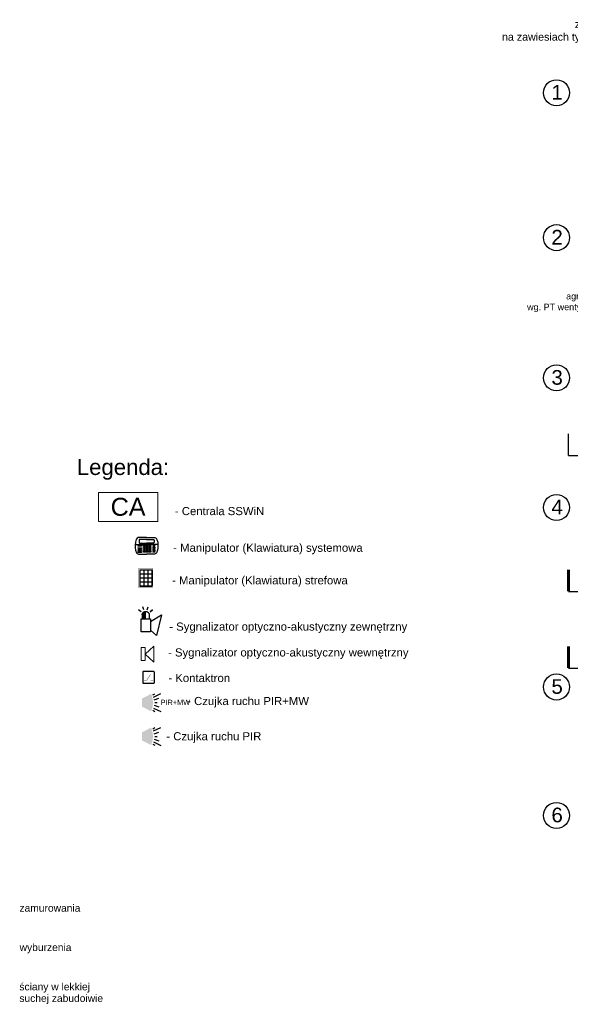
# Model space of a CAD drawing. Header units: millimetres. Extents: x -7023 to 53801, y 9849 to 33561.
# Tile 238 of 256: x 9615 to 10553, y 23510 to 25189. Entities that reach past the tile are written whole.
import ezdxf

# ---------------------------------------------------------------- set-up
doc = ezdxf.new("R2010")
doc.units = ezdxf.units.MM
doc.linetypes.add('CONTINOUS', pattern=[0])
doc.linetypes.add('DASHDOT', pattern=[1, 0.5, -0.25, 0, -0.25])
doc.layers.get('0').update_dxf_attribs({"lineweight": 9})
for name, color, linetype in [('.IE_podklad', 252, 'Continuous'), ('IE_CCTV', 6, 'Continuous'), ('IE_SSWiN', 86, 'Continuous')]:
    doc.layers.add(name, color=color, linetype=linetype)
doc.styles.add('Arial', font='arial.ttf', dxfattribs={"height": 125})
doc.styles.add('GENERATED_STYLE_2', font='ARIALN.TTF')
doc.styles.get("Standard").update_dxf_attribs({"font": 'arial.ttf'})
doc.styles.add('Times New Roman', font='arial.ttf')
doc.styles.add('WMF-ARIAL0', font='arial.ttf', dxfattribs={"oblique": 0.85})

# ---------------------------------------------------------------- blocks, each defined once
blk = doc.blocks.new('AAT_KLAW_LCD')
for points in [[(13.1, 10.2), (3.6, 10.2), (2.2, 9.6), (1.2, 8.1), (0.3, 4.8), (0, 1.5), (0, -1.5), (0.6, -4.4), (1.7, -7.2), (2.4, -8.2), (4, -8.8), (13.1, -8.8)], [(0.1, 2.3), (13.1, 2.3)], [(13.1, 10.2), (22.5, 10.2), (24, 9.6), (25, 8.1), (25.9, 4.8), (26.2, 1.5), (26.2, -1.5), (25.6, -4.4), (24.5, -7.2), (23.8, -8.2), (22.2, -8.8), (13.1, -8.8)], [(26.1, 2.3), (13.1, 2.3)]]:
    blk.add_lwpolyline(points)
for points in [[(3.7, 1.2), (4.6, 1.2, -0.414214), (5, 0.8), (5, 0.6, -0.414214), (4.6, 0.2), (3.7, 0.2, -0.414214), (3.3, 0.6), (3.3, 0.8, -0.414214)], [(6, 1.2), (7, 1.2, -0.414214), (7.4, 0.8), (7.4, 0.6, -0.414214), (7, 0.2), (6, 0.2, -0.414214), (5.6, 0.6), (5.6, 0.8, -0.414214)], [(9.9, 1.2), (11.4, 1.2, -0.414214), (11.8, 0.8), (11.8, 0.4, -0.414214), (11.4, 0), (9.9, 0, -0.414214), (9.5, 0.4), (9.5, 0.8, -0.414214)], [(12.9, 1.2), (14.5, 1.2, -0.414214), (14.9, 0.8), (14.9, 0.4, -0.414214), (14.5, 0), (12.9, 0, -0.414214), (12.5, 0.4), (12.5, 0.8, -0.414214)], [(16.2, 1.2), (17.7, 1.2, -0.414214), (18.1, 0.8), (18.1, 0.4, -0.414214), (17.7, 0), (16.2, 0, -0.414214), (15.8, 0.4), (15.8, 0.8, -0.414214)], [(20.9, 1.2), (22.4, 1.2, -0.414214), (22.8, 0.8), (22.8, 0.6, -0.414214), (22.4, 0.2), (20.9, 0.2, -0.414214), (20.5, 0.6), (20.5, 0.8, -0.414214)], [(3.7, -1.5), (7, -1.5, -0.414214), (7.4, -1.9), (7.4, -2.1, -0.414214), (7, -2.5), (3.7, -2.5, -0.414214), (3.3, -2.1), (3.3, -1.9, -0.414214)], [(3.7, -3.7), (7, -3.7, -0.414214), (7.4, -4.1), (7.4, -4.3, -0.414214), (7, -4.7), (3.7, -4.7, -0.414214), (3.3, -4.3), (3.3, -4.1, -0.414214)], [(3.7, -5.8), (7, -5.8, -0.414214), (7.4, -6.2), (7.4, -6.4, -0.414214), (7, -6.8), (3.7, -6.8, -0.414214), (3.3, -6.4), (3.3, -6.2, -0.414214)], [(9.9, -1.1), (11.4, -1.1, -0.414214), (11.8, -1.5), (11.8, -1.9, -0.414214), (11.4, -2.3), (9.9, -2.3, -0.414214), (9.5, -1.9), (9.5, -1.5, -0.414214)], [(9.9, -3.4), (11.4, -3.4, -0.414214), (11.8, -3.8), (11.8, -4.2, -0.414214), (11.4, -4.6), (9.9, -4.6, -0.414214), (9.5, -4.2), (9.5, -3.8, -0.414214)], [(9.9, -5.5), (11.4, -5.5, -0.414214), (11.8, -5.9), (11.8, -6.3, -0.414214), (11.4, -6.7), (9.9, -6.7, -0.414214), (9.5, -6.3), (9.5, -5.9, -0.414214)], [(12.9, -1.1), (14.5, -1.1, -0.414214), (14.9, -1.5), (14.9, -1.9, -0.414214), (14.5, -2.3), (12.9, -2.3, -0.414214), (12.5, -1.9), (12.5, -1.5, -0.414214)], [(12.9, -3.4), (14.5, -3.4, -0.414214), (14.9, -3.8), (14.9, -4.2, -0.414214), (14.5, -4.6), (12.9, -4.6, -0.414214), (12.5, -4.2), (12.5, -3.8, -0.414214)], [(12.9, -5.5), (14.5, -5.5, -0.414214), (14.9, -5.9), (14.9, -6.3, -0.414214), (14.5, -6.7), (12.9, -6.7, -0.414214), (12.5, -6.3), (12.5, -5.9, -0.414214)], [(16.2, -1.1), (17.7, -1.1, -0.414214), (18.1, -1.5), (18.1, -1.9, -0.414214), (17.7, -2.3), (16.2, -2.3, -0.414214), (15.8, -1.9), (15.8, -1.5, -0.414214)], [(16.2, -3.4), (17.7, -3.4, -0.414214), (18.1, -3.8), (18.1, -4.2, -0.414214), (17.7, -4.6), (16.2, -4.6, -0.414214), (15.8, -4.2), (15.8, -3.8, -0.414214)], [(16.2, -5.5), (17.7, -5.5, -0.414214), (18.1, -5.9), (18.1, -6.3, -0.414214), (17.7, -6.7), (16.2, -6.7, -0.414214), (15.8, -6.3), (15.8, -5.9, -0.414214)], [(20.9, -0.7), (22.4, -0.7, -0.414214), (22.8, -1.1), (22.8, -1.2, -0.414214), (22.4, -1.6), (20.9, -1.6, -0.414214), (20.5, -1.2), (20.5, -1.1, -0.414214)], [(20.9, -2.4), (22.4, -2.4, -0.414214), (22.8, -2.8), (22.8, -3, -0.414214), (22.4, -3.4), (20.9, -3.4, -0.414214), (20.5, -3), (20.5, -2.8, -0.414214)], [(20.9, -4.2), (22.4, -4.2, -0.414214), (22.8, -4.6), (22.8, -4.8, -0.414214), (22.4, -5.2), (20.9, -5.2, -0.414214), (20.5, -4.8), (20.5, -4.6, -0.414214)], [(20.9, -5.8), (22.4, -5.8, -0.414214), (22.8, -6.2), (22.8, -6.3, -0.414214), (22.4, -6.7), (20.9, -6.7, -0.414214), (20.5, -6.3), (20.5, -6.2, -0.414214)]]:
    blk.add_lwpolyline(points, format="xyb", close=True)
for points in [[(13.1, 8.1), (5.5, 8.1, 0.414214), (4.5, 7.1), (4.5, 4.8, 0.414214), (5.5, 3.8), (13.1, 3.8)], [(13.1, 8.1), (20.7, 8.1, -0.414214), (21.7, 7.1), (21.7, 4.8, -0.414214), (20.7, 3.8), (13.1, 3.8)]]:
    blk.add_lwpolyline(points, format="xyb")
blk = doc.blocks.new('AAT_SYGN.OPT.AKU')
blk.add_hatch(color=256).paths.add_polyline_path([(6.3, 18.5), (6.3, 28.7), (6.1, 28.7), (5.6, 28.6), (5.1, 28.5), (4.7, 28.3), (4.3, 28.1), (4, 27.9), (3.6, 27.7), (3.3, 27.4), (2.9, 27.1), (2.6, 26.6), (2.3, 26.2), (2.1, 25.8), (1.9, 25.4), (1.8, 25), (1.7, 24.6), (1.7, 24.3), (1.7, 23.8), (1.7, 18.5)])
for points in [[(0.1, 28.1), (-3.5, 30.7)], [(1.7, 23.8), (1.7, 24.3), (1.7, 24.6), (1.8, 25), (1.9, 25.4), (2.1, 25.8), (2.3, 26.2), (2.6, 26.6), (2.9, 27.1), (3.3, 27.4), (3.6, 27.7), (4, 27.9), (4.3, 28.1), (4.7, 28.3), (5.1, 28.5), (5.6, 28.6), (6.1, 28.7), (6.6, 28.7), (6.9, 28.7), (7.4, 28.6), (7.7, 28.5), (8.1, 28.4), (8.5, 28.3), (8.8, 28.1), (9.1, 28), (9.4, 27.8), (9.6, 27.6), (9.8, 27.5), (10, 27.3), (10.3, 26.9), (10.5, 26.7), (10.7, 26.4), (10.9, 26.1), (11.1, 25.8), (11.2, 25.3), (11.3, 25.1), (11.4, 24.7), (11.4, 24.4), (11.5, 24.1), (11.5, 23.8)], [(3.9, 30.9), (2.6, 35.1)], [(6.3, 18.5), (6.3, 28.7)], [(8.7, 30.9), (10.1, 35.1)], [(1.7, 23.8), (1.7, 18.5)], [(11.5, 23.8), (11.5, 18.5)], [(13.1, 14.7), (28.7, 24), (21.7, -5.1), (13.1, 2.5)]]:
    blk.add_lwpolyline(points)
for points in [[(12.6, 28.1), (16.2, 30.7)], [(0, 18.5), (13.1, 18.5), (13.1, 0), (0, 0)]]:
    blk.add_lwpolyline(points, close=True)
blk = doc.blocks.new('AAT_KONTRKTRON')
blk.add_lwpolyline([(1, -8.3), (18.4, -8.3, 0.414214), (19.6, -7.1), (19.6, 10.4, 0.414214), (18.4, 11.6), (1, 11.6, 0.414214), (-0.2, 10.4), (-0.2, -7.1, 0.414214)], format="xyb", close=True)
at = {"const_width": 0.661}
for points in [[(1.8, -3), (6.4, -3), (13, 6.9)], [(13, -3), (17.7, -3)]]:
    blk.add_lwpolyline(points, dxfattribs=at)
blk = doc.blocks.new('klawiatura')
at = {"layer": 'IE_SSWiN', "ltscale": 0.05, "const_width": 0.35}
blk.add_lwpolyline([(121799.99, 45290.13), (121799.99, 45306.23), (121812.59, 45306.23), (121812.59, 45290.13)], close=True, dxfattribs=at)
at = {"layer": 'IE_SSWiN', "ltscale": 0.05}
for points in [[(121801.04, 45305.18), (121801.04, 45291.18)], [(121801.04, 45305.18), (121811.54, 45305.18)], [(121804.54, 45305.18), (121804.54, 45291.18)], [(121808.04, 45305.18), (121808.04, 45291.18)], [(121811.54, 45305.18), (121811.54, 45291.18)], [(121801.04, 45301.68), (121811.54, 45301.68)], [(121801.04, 45298.18), (121811.54, 45298.18)], [(121801.04, 45294.68), (121811.54, 45294.68)], [(121801.04, 45291.18), (121811.54, 45291.18)]]:
    blk.add_lwpolyline(points, dxfattribs=at)
blk = doc.blocks.new('A$C532745CC')
at = {"layer": 'IE_SSWiN'}
blk.add_hatch(color=256, dxfattribs=at).paths.add_polyline_path([(3.51, 1.29), (4.08, 3.03), (3.05, 4.07), (1.3, 3.52, 0.211193)])
for p, q in [((1.41, 2.8), (0, 2.31)), ((1.2, 3.15), (0.79, 3.05)), ((1.66, 2.35), (0.88, 1.99)), ((1.94, 1.94), (1.64, 1.64)), ((2.34, 1.66), (1.97, 0.89)), ((2.79, 1.4), (2.28, 0)), ((3.13, 1.19), (3.04, 0.78))]:
    blk.add_line(p, q, dxfattribs=at)
blk = doc.blocks.new('A$C0A317D0A')
at = {"layer": 'IE_SSWiN', "lineweight": 18}
for p, q in [((5.12, 4.72), (10.27, 9.45)), ((10.27, 9.45), (10.27, 0)), ((5.12, 4.72), (10.27, 0))]:
    blk.add_line(p, q, dxfattribs=at)
blk.add_lwpolyline([(2.7, 8.53), (5.12, 8.53), (5.12, 0.92), (2.72, 0.92)], close=True, dxfattribs=at)

msp = doc.modelspace()

# ---------------------------------------------------------------- linework, layer by layer
at = {"layer": '.IE_podklad', "ltscale": 25}
for p, q in [((10550.2, 24445.5), (10550.2, 24482.6)), ((10552, 24213.9), (10552, 24250.9))]:
    msp.add_line(p, q, dxfattribs=at)
at = {"layer": '.IE_podklad', "linetype": 'DASHDOT', "lineweight": 13, "ltscale": 50}
msp.add_line((10550.2, 24445.5), (13108.5, 24445.5), dxfattribs=at)
at = {"layer": '.IE_podklad', "lineweight": 30, "ltscale": 25}
for p, q in [((10550.2, 24445.5), (10586.1, 24445.5)), ((10552, 24213.9), (10588, 24213.9))]:
    msp.add_line(p, q, dxfattribs=at)
at = {"layer": '.IE_podklad', "ltscale": 25, "const_width": 5}
for points in [[(10550.2, 24213.9), (10550.2, 24250.9)], [(10550.2, 24083), (10550.2, 24120.1)]]:
    msp.add_lwpolyline(points, dxfattribs=at)
at = {"layer": '.IE_podklad', "lineweight": 30, "ltscale": 25}
for points in [[(10550.2, 24213.9), (10586.1, 24213.9)], [(10550.2, 24083), (10586.1, 24083)]]:
    msp.add_lwpolyline(points, dxfattribs=at)
at = {"layer": '.IE_podklad', "linetype": 'Continuous'}
for centre in [(10529.9, 25063.9), (10529.9, 24816.9), (10529.9, 24577.9), (10529.9, 24356.9), (10529.9, 24050.9), (10529.9, 23831.9)]:
    msp.add_circle(centre, 22.2, dxfattribs=at)
at = {"layer": 'IE_SSWiN', "linetype": 'Continuous', "lineweight": 20, "ltscale": 30}
msp.add_lwpolyline([(9749, 24332.8), (9850.2, 24332.8), (9850.2, 24382.3), (9749, 24382.3), (9749, 24332.8)], dxfattribs=at)

# ---------------------------------------------------------------- block references
at = {"layer": 'IE_SSWiN'}
for name, p, xscale, yscale, zscale in [('AAT_KLAW_LCD', (9811.6, 24290.5), 1.486222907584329, 1.486222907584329, 1.486222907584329), ('klawiatura', (-228607.9, -64434.7), 1.957514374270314, 1.957514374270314, 1.957514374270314), ('AAT_SYGN.OPT.AKU', (9821.7, 24144.9), 1.214211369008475, 1.214211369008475, 1.214211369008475), ('AAT_KONTRKTRON', (9824.8, 24065.5), 1.00262463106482, 1.00262463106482, 1.00262463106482)]:
    msp.add_blockref(name, p, dxfattribs=dict(at, xscale=xscale, yscale=yscale, zscale=zscale))
at = {"layer": 'IE_SSWiN', "lineweight": 18, "xscale": 2.90794357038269, "yscale": 2.90794357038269, "zscale": 2.90794357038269}
msp.add_blockref('A$C0A317D0A', (9813.9, 24093.2), dxfattribs=at)
at = {"layer": 'IE_SSWiN', "lineweight": 18, "xscale": -9.491371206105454, "yscale": 9.491371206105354, "zscale": 9.49137120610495, "rotation": 44.65945210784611}
for p in [(9871.1, 24024.1), (9871.1, 23966.5)]:
    msp.add_blockref('A$C532745CC', p, dxfattribs=at)

# ---------------------------------------------------------------- texts
at = {"layer": '.IE_podklad', "linetype": 'Continuous', "style": 'Arial'}
for s, p in [('zamurowania', (9614.5, 23667.8)), ('wyburzenia', (9614.8, 23600.7)), ('ściany w lekkiej ', (9614.3, 23533.7)), ('suchej zabudoiwie', (9614.3, 23514))]:
    msp.add_text(s, height=12.5, dxfattribs=at).set_placement(p)
at = {"layer": '.IE_podklad', "attachment_point": 3}
for s, insert, char_height in [('\\pxqr;zadaszenie szklane 190x80 cm VSG-ESG\\Pna zawiesiach typu spinning ze stali nierdzewnej AISI 304', (10901.3, 25187.4), 13), ('\\pxqr;agregat\\Pwg. PT wentylacji', (10598.4, 24722.6), 11)]:
    msp.add_mtext(s, dxfattribs=dict(at, insert=insert, char_height=char_height))
at = {"layer": '.IE_podklad', "char_height": 25, "width": 30.102, "attachment_point": 1}
for s, insert in [('1', (10521.2, 25077.2)), ('2', (10521.2, 24830.2)), ('3', (10521.2, 24591.2)), ('4', (10521.2, 24370.2)), ('5', (10521.2, 24064.2)), ('6', (10521.2, 23845.2))]:
    msp.add_mtext(s, dxfattribs=dict(at, insert=insert))
at = {"layer": 'IE_CCTV', "color": 7, "linetype": 'CONTINOUS', "style": 'Times New Roman'}
msp.add_text('Legenda:', height=27, dxfattribs=at).set_placement((9712.3, 24412.3))
at = {"layer": 'IE_SSWiN', "style": 'WMF-ARIAL0', "oblique": 0.7, "width": 1.002645}
msp.add_text('CA', height=30.64, dxfattribs=at).set_placement((9769.7, 24342.8))
at = {"layer": 'IE_SSWiN', "linetype": 'Continuous', "lineweight": 0, "char_height": 13.824, "attachment_point": 1}
for s, insert, width in [('- Centrala SSWiN', (9879.4, 24357.7), 533.529), ('- Manipulator (Klawiatura) systemowa', (9876.5, 24295.2), 533.529), ('- Manipulator (Klawiatura) strefowa', (9874.6, 24239.7), 533.529), ('- Sygnalizator optyczno-akustyczny zewnętrzny', (9869.8, 24160.8), 719.363), ('- Sygnalizator optyczno-akustyczny wewnętrzny', (9867.7, 24116.7), 719.363), ('- Kontaktron ', (9868.3, 24073.1), 342.428), ('- Czujka ruchu PIR+MW', (9900.4, 24033.9), 463.222), ('- Czujka ruchu PIR', (9864.8, 23973.8), 463.222)]:
    msp.add_mtext(s, dxfattribs=dict(at, insert=insert, width=width))
at = {"layer": 'IE_SSWiN', "linetype": 'Continuous', "lineweight": 9, "insert": (9855, 24020), "char_height": 9.12, "attachment_point": 7, "style": 'GENERATED_STYLE_2'}
msp.add_mtext('PIR+MW', dxfattribs=at)

doc.saveas('drawing.dxf')
